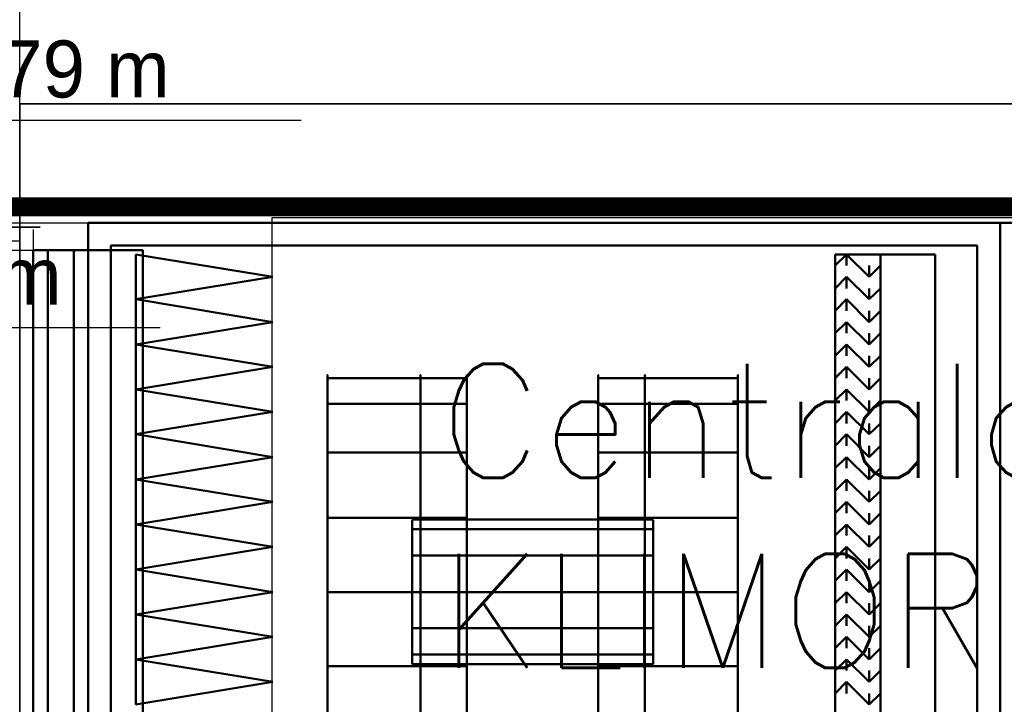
# Model space of a CAD drawing. Header units: centimetres. Extents: x -156440 to 298236, y -263599 to 81430.
# Tile 126 of 170: x 149487 to 151646, y -102368 to -100867. Entities that reach past the tile are written whole.
import ezdxf

# ---------------------------------------------------------------- set-up
doc = ezdxf.new("R2010")
doc.units = ezdxf.units.CM
doc.header["$LTSCALE"] = 50
doc.header["$PDMODE"] = 35
doc.header["$PDSIZE"] = 0.1
doc.linetypes.add('01-101 Went PP Poziom -2$0$DASHDOT2', pattern=[12.7, 6.35, -3.175, 0, -3.175])
doc.linetypes.add('01-101 Went PP Poziom -2$0$Przekrój 3a-3a$0$HIDDEN', pattern=[9.525, 6.35, -3.175])
doc.layers.get('0').update_dxf_attribs({"color": 8})
doc.layers.get('DEFPOINTS').update_dxf_attribs({"color": 8})
for name, color, linetype in [('01-101 Went PP Poziom -2$0$L_linie przekrojowe', 213, 'Continuous'), ('01-101 Went PP Poziom -2$0$L_Nawiew', 3, 'Continuous'), ('01-101 Went PP Poziom -2$0$L_text', 2, 'Continuous'), ('01-101 Went PP Poziom -2$0$L_Wywiew', 6, 'Continuous'), ('bgde-tekst', 7, 'Continuous'), ('bgde_centrale wentylacyjne', 3, 'Continuous')]:
    doc.layers.add(name, color=color, linetype=linetype)
for name, color, linetype, lineweight in [('01-101 Went PP Poziom -2$0$L_urządzenia', 1, 'Continuous', 50), ('bgde_fundamenty pod urządzenia', 7, 'Continuous', 35), ('Kondygnacja -2$0$ARCH_INFO_WYMIARY', 8, 'Continuous', 9)]:
    doc.layers.add(name, color=color, linetype=linetype, lineweight=lineweight)
doc.layers.get('01-101 Went PP Poziom -2$0$L_text').off()
doc.styles.add('Kondygnacja -2$0$Romans', font='Romans.shx', dxfattribs={"width": 0.7})
doc.styles.add('Romans', font='Romans.shx')
doc.dimstyles.new('Kondygnacja -2$0$Wymiary 1-100', dxfattribs={"dimtxt": 12, "dimasz": 10, "dimexe": 5, "dimexo": 0, "dimgap": 4, "dimtad": 1, "dimrnd": 0.5, "dimzin": 12, "dimdsep": 46, "dimtxsty": 'Kondygnacja -2$0$Romans', "dimblk": 'Kondygnacja -2$0$_Oblique', "dimcen": 10, "dimdle": 10, "dimclrt": 55, "dimazin": 0, "dimtfac": 1, "dimtmove": 1, "dimatfit": 3, "dimfxl": 0, "dimtolj": 1, "dimtzin": 0, "dimarcsym": 0})

# ---------------------------------------------------------------- blocks, each defined once
blk = doc.blocks.new('Kondygnacja -2$0$_Oblique')
at = {"color": 0, "linetype": 'ByBlock', "lineweight": -2}
blk.add_line((-0.5, -0.5), (0.5, 0.5), dxfattribs=at)
blk = doc.blocks.new('*D257')
at = {"layer": 'DEFPOINTS', "color": 0}
for p in [(153784.2, 8869), (153784.2, -130294.6), (150079.2, -130541.8)]:
    blk.add_point(p, dxfattribs=at)
at = {"layer": 'Kondygnacja -2$0$ARCH_INFO_WYMIARY', "color": 0, "lineweight": -2}
for p, q in [((150069.2, -130294.6), (153794.2, -130294.6)), ((150079.2, -130302.6), (150079.2, -130289.6)), ((153784.2, -130286.6), (153784.2, -130299.6))]:
    blk.add_line(p, q, dxfattribs=at)
at = {"layer": 'Kondygnacja -2$0$ARCH_INFO_WYMIARY', "color": 0, "lineweight": -2, "xscale": 10, "yscale": 10, "zscale": 10, "rotation": 180}
blk.add_blockref('Kondygnacja -2$0$_Oblique', (150079.2, -130294.6), dxfattribs=at)
at = {"layer": 'Kondygnacja -2$0$ARCH_INFO_WYMIARY', "color": 0, "lineweight": -2, "xscale": 10, "yscale": 10, "zscale": 10}
blk.add_blockref('Kondygnacja -2$0$_Oblique', (153784.2, -130294.6), dxfattribs=at)
at = {"layer": 'Kondygnacja -2$0$ARCH_INFO_WYMIARY', "color": 55, "insert": (151931.7, -130284.6), "char_height": 12, "attachment_point": 5, "style": 'Kondygnacja -2$0$Romans'}
blk.add_mtext('\\A1;3705', dxfattribs=at)
blk = doc.blocks.new('*U369')
at = {"layer": '01-101 Went PP Poziom -2$0$L_Nawiew', "linetype": '01-101 Went PP Poziom -2$0$Przekrój 3a-3a$0$HIDDEN', "lineweight": -3}
for p, q in [((-780, 750), (-780, -750)), ((-780, 750), (780, 750)), ((780, 750), (780, -750)), ((-780, -750), (-750, -750)), ((-750, -750), (750, -750)), ((-750, -750), (-750, -800)), ((750, -750), (750, -800)), ((750, -750), (780, -750)), ((750, -800), (-750, -800))]:
    blk.add_line(p, q, dxfattribs=at)
blk = doc.blocks.new('01-101 Went PP Poziom -2$0$A$C46F139AD')
at = {"layer": '01-101 Went PP Poziom -2$0$L_urządzenia', "extrusion": (1.22461e-16, -1, 0)}
for p, q in [((7268.77, 46792, 146), (7221.27, 46792, 146)), ((7268.77, 46792, 292), (7221.27, 46792, 292)), ((7221.27, 46792, 146), (7221.27, 46792, 292)), ((7221.27, 46792, 292), (7221.27, 46630, 292)), ((7221.27, 46630, 146), (7221.27, 46792, 146)), ((7368.77, 46792), (7221.27, 46792)), ((7368.77, 46792, 146), (7221.27, 46792, 146)), ((7221.27, 46792), (7221.27, 46792, 146)), ((7221.27, 46792, 146), (7221.27, 46630, 146)), ((7221.27, 46630), (7221.27, 46792)), ((7368.77, 46792, -12), (7221.27, 46792, -12)), ((7221.27, 46792), (7221.27, 46792, -12)), ((7221.27, 46792, -12), (7221.27, 46630, -12)), ((7421.27, 46792, 146), (7268.77, 46792, 146)), ((7421.27, 46792, 292), (7268.77, 46792, 292)), ((7421.27, 46792), (7368.77, 46792)), ((7421.27, 46792, 146), (7368.77, 46792, 146)), ((7421.27, 46792, -12), (7368.77, 46792, -12)), ((7421.27, 46792, 146), (7421.27, 46792, 292)), ((7421.27, 46792, 292), (7421.27, 46630, 292)), ((7421.27, 46630, 146), (7421.27, 46792, 146)), ((7511.27, 46792), (7421.27, 46792)), ((7511.27, 46792, 292), (7421.27, 46792, 292)), ((7421.27, 46792), (7421.27, 46792, 292)), ((7421.27, 46792, 292), (7421.27, 46630, 292)), ((7421.27, 46630), (7421.27, 46792)), ((7511.27, 46792, -12), (7421.27, 46792, -12)), ((7421.27, 46792), (7421.27, 46792, -12)), ((7421.27, 46792, -12), (7421.27, 46630, -12)), ((7421.27, 46792), (7421.27, 46792, 146)), ((7421.27, 46792, 146), (7421.27, 46630, 146)), ((7421.27, 46630), (7421.27, 46792)), ((7421.27, 46792), (7421.27, 46792, -12)), ((7421.27, 46792, -12), (7421.27, 46630, -12)), ((7221.27, 46786, 151.5), (7209.27, 46786, 151.5)), ((7209.27, 46786, 151.5), (7209.27, 46786, 286.5)), ((7209.27, 46786, 286.5), (7221.27, 46786, 286.5)), ((7209.27, 46786, 151.5), (7209.27, 46636, 151.5)), ((7209.27, 46786, 286.5), (7209.27, 46636, 286.5)), ((7221.27, 46786, 5.5), (7209.27, 46786, 5.5)), ((7209.27, 46786, 5.5), (7209.27, 46786, 140.5)), ((7209.27, 46786, 140.5), (7221.27, 46786, 140.5)), ((7209.27, 46786, 5.5), (7209.27, 46636, 5.5)), ((7209.27, 46786, 140.5), (7209.27, 46636, 140.5)), ((7218.17, 46786, 161.8), (7212.47, 46786, 156.1)), ((7212.47, 46786, 156.1), (7212.47, 46636, 156.1)), ((7218.17, 46786, 166.1), (7212.47, 46786, 171.8)), ((7212.47, 46786, 171.8), (7212.47, 46636, 171.8)), ((7218.17, 46786, 181.8), (7212.47, 46786, 176.1)), ((7212.47, 46786, 176.1), (7212.47, 46636, 176.1)), ((7218.17, 46786, 186.1), (7212.47, 46786, 191.8)), ((7212.47, 46786, 191.8), (7212.47, 46636, 191.8)), ((7218.17, 46786, 201.8), (7212.47, 46786, 196.1)), ((7212.47, 46786, 196.1), (7212.47, 46636, 196.1)), ((7218.17, 46786, 206.1), (7212.47, 46786, 211.8)), ((7212.47, 46786, 211.8), (7212.47, 46636, 211.8)), ((7218.17, 46786, 221.8), (7212.47, 46786, 216.1)), ((7212.47, 46786, 216.1), (7212.47, 46636, 216.1)), ((7218.17, 46786, 226.1), (7212.47, 46786, 231.8)), ((7212.47, 46786, 231.8), (7212.47, 46636, 231.8)), ((7218.17, 46786, 241.8), (7212.47, 46786, 236.1)), ((7212.47, 46786, 236.1), (7212.47, 46636, 236.1)), ((7218.17, 46786, 246.1), (7212.47, 46786, 251.8)), ((7212.47, 46786, 251.8), (7212.47, 46636, 251.8)), ((7218.17, 46786, 261.8), (7212.47, 46786, 256.1)), ((7212.47, 46786, 256.1), (7212.47, 46636, 256.1)), ((7218.17, 46786, 266.1), (7212.47, 46786, 271.8)), ((7212.47, 46786, 271.8), (7212.47, 46636, 271.8)), ((7218.17, 46786, 281.8), (7212.47, 46786, 276.1)), ((7212.47, 46786, 276.1), (7212.47, 46636, 276.1)), ((7218.17, 46786, 161.8), (7218.17, 46636, 161.8)), ((7218.17, 46786, 166.1), (7218.17, 46636, 166.1)), ((7218.17, 46786, 181.8), (7218.17, 46636, 181.8)), ((7218.17, 46786, 186.1), (7218.17, 46636, 186.1)), ((7218.17, 46786, 201.8), (7218.17, 46636, 201.8)), ((7218.17, 46786, 206.1), (7218.17, 46636, 206.1)), ((7218.17, 46786, 221.8), (7218.17, 46636, 221.8)), ((7218.17, 46786, 226.1), (7218.17, 46636, 226.1)), ((7218.17, 46786, 241.8), (7218.17, 46636, 241.8)), ((7218.17, 46786, 246.1), (7218.17, 46636, 246.1)), ((7218.17, 46786, 261.8), (7218.17, 46636, 261.8)), ((7218.17, 46786, 266.1), (7218.17, 46636, 266.1)), ((7218.17, 46786, 281.8), (7218.17, 46636, 281.8)), ((7221.27, 46786, 286.5), (7221.27, 46786, 151.5)), ((7221.27, 46786, 151.5), (7221.27, 46636, 151.5)), ((7221.27, 46786, 286.5), (7221.27, 46636, 286.5)), ((7233.27, 46786, 151.5), (7221.27, 46786, 151.5)), ((7221.27, 46786, 151.5), (7221.27, 46786, 286.5)), ((7221.27, 46786, 286.5), (7233.27, 46786, 286.5)), ((7221.27, 46786, 151.5), (7221.27, 46636, 151.5)), ((7221.27, 46786, 286.5), (7221.27, 46636, 286.5)), ((7221.27, 46786, 140.5), (7221.27, 46786, 5.5)), ((7221.27, 46786, 5.5), (7221.27, 46636, 5.5)), ((7221.27, 46786, 140.5), (7221.27, 46636, 140.5)), ((7268.77, 46787, 151), (7226.27, 46787, 151)), ((7268.77, 46787, 287), (7226.27, 46787, 287)), ((7226.27, 46787, 151), (7226.27, 46787, 287)), ((7226.27, 46787, 287), (7226.27, 46635, 287)), ((7226.27, 46635, 151), (7226.27, 46787, 151)), ((7368.77, 46787, 5), (7226.27, 46787, 5)), ((7368.77, 46787, 141), (7226.27, 46787, 141)), ((7226.27, 46787, 5), (7226.27, 46787, 141)), ((7226.27, 46787, 141), (7226.27, 46635, 141)), ((7226.27, 46635, 5), (7226.27, 46787, 5)), ((7231.77, 46785, 153), (7231.77, 46775.2, 153)), ((7231.77, 46785, 285), (7231.77, 46775.2, 285)), ((7231.77, 46785, 153), (7231.77, 46785, 285)), ((7231.77, 46785, 153), (7261.77, 46780.1, 153)), ((7231.77, 46785, 285), (7261.77, 46780.1, 285)), ((7233.27, 46786, 286.5), (7233.27, 46786, 151.5)), ((7233.27, 46786, 151.5), (7233.27, 46636, 151.5)), ((7233.27, 46786, 286.5), (7233.27, 46636, 286.5)), ((7416.27, 46787, 151), (7268.77, 46787, 151)), ((7416.27, 46787, 287), (7268.77, 46787, 287)), ((7416.27, 46787, 5), (7368.77, 46787, 5)), ((7416.27, 46787, 141), (7368.77, 46787, 141)), ((7395.07, 46785, 7), (7385.07, 46785, 7)), ((7385.07, 46785, 7), (7385.07, 46785, 139)), ((7385.07, 46785, 139), (7395.07, 46785, 139)), ((7385.07, 46785, 7), (7385.07, 46637, 7)), ((7385.07, 46785, 139), (7385.07, 46637, 139)), ((7387.57, 46785, 7), (7385.07, 46782.6, 7)), ((7387.57, 46785, 139), (7385.07, 46782.6, 139)), ((7392.57, 46780.1, 7), (7387.57, 46785, 7)), ((7392.57, 46780.1, 139), (7387.57, 46785, 139)), ((7387.57, 46785, 7), (7387.57, 46782.6, 139)), ((7407.07, 46785, 7), (7395.07, 46785, 7)), ((7395.07, 46785, 7), (7395.07, 46785, 139)), ((7395.07, 46785, 139), (7407.07, 46785, 139)), ((7395.07, 46785, 7), (7395.07, 46637, 7)), ((7395.07, 46785, 139), (7395.07, 46637, 139)), ((7395.07, 46785, 139), (7395.07, 46785, 7)), ((7395.07, 46785, 7), (7395.07, 46637, 7)), ((7395.07, 46785, 139), (7395.07, 46637, 139)), ((7404.07, 46785, 73), (7398.07, 46785, 73)), ((7407.07, 46785, 139), (7407.07, 46785, 7)), ((7407.07, 46785, 7), (7407.07, 46637, 7)), ((7407.07, 46785, 139), (7407.07, 46637, 139)), ((7416.27, 46787, 151), (7416.27, 46787, 287)), ((7416.27, 46787, 287), (7416.27, 46635, 287)), ((7416.27, 46635, 151), (7416.27, 46787, 151)), ((7416.27, 46787, 5), (7416.27, 46787, 141)), ((7416.27, 46787, 141), (7416.27, 46635, 141)), ((7416.27, 46635, 5), (7416.27, 46787, 5)), ((7385.07, 46782.6, 7), (7385.07, 46782.6, 139)), ((7395.07, 46782.6, 7), (7392.57, 46780.1, 7)), ((7395.07, 46782.6, 139), (7392.57, 46780.1, 139)), ((7392.57, 46780.1, 7), (7392.57, 46782.6, 139)), ((7395.07, 46782.6, 7), (7395.07, 46782.6, 139)), ((7231.77, 46775.2, 153), (7261.77, 46780.1, 153)), ((7231.77, 46775.2, 285), (7261.77, 46780.1, 285)), ((7261.77, 46780.1, 153), (7261.77, 46780.1, 285)), ((7387.57, 46780.1, 7), (7385.07, 46777.6, 7)), ((7387.57, 46780.1, 139), (7385.07, 46777.6, 139)), ((7392.57, 46775.2, 7), (7387.57, 46780.1, 7)), ((7392.57, 46775.2, 139), (7387.57, 46780.1, 139)), ((7387.57, 46780.1, 7), (7387.57, 46777.6, 139)), ((7385.07, 46777.6, 7), (7385.07, 46777.6, 139)), ((7395.07, 46777.6, 7), (7392.57, 46775.2, 7)), ((7395.07, 46777.6, 139), (7392.57, 46775.2, 139)), ((7392.57, 46775.2, 7), (7392.57, 46777.6, 139)), ((7395.07, 46777.6, 7), (7395.07, 46777.6, 139)), ((7231.77, 46775.2, 153), (7231.77, 46775.2, 285)), ((7231.77, 46775.2, 153), (7231.77, 46765.3, 153)), ((7231.77, 46775.2, 285), (7231.77, 46765.3, 285)), ((7231.77, 46775.2, 153), (7231.77, 46775.2, 285)), ((7231.77, 46775.2, 153), (7261.77, 46770.2, 153)), ((7231.77, 46775.2, 285), (7261.77, 46770.2, 285)), ((7387.57, 46775.2, 7), (7385.07, 46772.7, 7)), ((7387.57, 46775.2, 139), (7385.07, 46772.7, 139)), ((7392.57, 46770.2, 7), (7387.57, 46775.2, 7)), ((7392.57, 46770.2, 139), (7387.57, 46775.2, 139)), ((7387.57, 46775.2, 7), (7387.57, 46772.7, 139)), ((7385.07, 46772.7, 7), (7385.07, 46772.7, 139)), ((7395.07, 46772.7, 7), (7392.57, 46770.2, 7)), ((7395.07, 46772.7, 139), (7392.57, 46770.2, 139)), ((7392.57, 46770.2, 7), (7392.57, 46772.7, 139)), ((7395.07, 46772.7, 7), (7395.07, 46772.7, 139)), ((7231.77, 46765.3, 153), (7261.77, 46770.2, 153)), ((7231.77, 46765.3, 285), (7261.77, 46770.2, 285)), ((7261.77, 46770.2, 153), (7261.77, 46770.2, 285)), ((7387.57, 46770.2, 7), (7385.07, 46767.8, 7)), ((7387.57, 46770.2, 139), (7385.07, 46767.8, 139)), ((7392.57, 46765.3, 7), (7387.57, 46770.2, 7)), ((7392.57, 46765.3, 139), (7387.57, 46770.2, 139)), ((7387.57, 46770.2, 7), (7387.57, 46767.8, 139)), ((7385.07, 46767.8, 7), (7385.07, 46767.8, 139)), ((7395.07, 46767.8, 7), (7392.57, 46765.3, 7)), ((7395.07, 46767.8, 139), (7392.57, 46765.3, 139)), ((7392.57, 46765.3, 7), (7392.57, 46767.8, 139)), ((7395.07, 46767.8, 7), (7395.07, 46767.8, 139)), ((7231.77, 46765.3, 153), (7231.77, 46765.3, 285)), ((7231.77, 46765.3, 153), (7231.77, 46755.4, 153)), ((7231.77, 46765.3, 285), (7231.77, 46755.4, 285)), ((7231.77, 46765.3, 153), (7231.77, 46765.3, 285)), ((7231.77, 46765.3, 153), (7261.77, 46760.4, 153)), ((7231.77, 46765.3, 285), (7261.77, 46760.4, 285)), ((7387.57, 46765.3, 7), (7385.07, 46762.8, 7)), ((7387.57, 46765.3, 139), (7385.07, 46762.8, 139)), ((7392.57, 46760.4, 7), (7387.57, 46765.3, 7)), ((7392.57, 46760.4, 139), (7387.57, 46765.3, 139)), ((7387.57, 46765.3, 7), (7387.57, 46762.8, 139)), ((7385.07, 46762.8, 7), (7385.07, 46762.8, 139)), ((7395.07, 46762.8, 7), (7392.57, 46760.4, 7)), ((7395.07, 46762.8, 139), (7392.57, 46760.4, 139)), ((7392.57, 46760.4, 7), (7392.57, 46762.8, 139)), ((7395.07, 46762.8, 7), (7395.07, 46762.8, 139)), ((7231.77, 46755.4, 153), (7261.77, 46760.4, 153)), ((7231.77, 46755.4, 285), (7261.77, 46760.4, 285)), ((7261.77, 46760.4, 153), (7261.77, 46760.4, 285)), ((7387.57, 46760.4, 7), (7385.07, 46757.9, 7)), ((7387.57, 46760.4, 139), (7385.07, 46757.9, 139)), ((7392.57, 46755.4, 7), (7387.57, 46760.4, 7)), ((7392.57, 46755.4, 139), (7387.57, 46760.4, 139)), ((7387.57, 46760.4, 7), (7387.57, 46757.9, 139)), ((7273.77, 46757.9, 210.7), (7294.17, 46757.9, 210.7)), ((7273.77, 46757.9, 227.2), (7294.17, 46757.9, 227.2)), ((7294.17, 46757.9, 210.7), (7304.37, 46757.9, 210.7)), ((7294.17, 46757.9, 227.2), (7304.37, 46757.9, 227.2)), ((7343.37, 46757.9, 64.7), (7333.17, 46757.9, 64.7)), ((7343.37, 46757.9, 81.2), (7333.17, 46757.9, 81.2)), ((7363.77, 46757.9, 64.7), (7343.37, 46757.9, 64.7)), ((7363.77, 46757.9, 81.2), (7343.37, 46757.9, 81.2)), ((7385.07, 46757.9, 7), (7385.07, 46757.9, 139)), ((7395.07, 46757.9, 7), (7392.57, 46755.4, 7)), ((7395.07, 46757.9, 139), (7392.57, 46755.4, 139)), ((7392.57, 46755.4, 7), (7392.57, 46757.9, 139)), ((7395.07, 46757.9, 7), (7395.07, 46757.9, 139)), ((7231.77, 46755.4, 153), (7231.77, 46755.4, 285)), ((7231.77, 46755.4, 153), (7231.77, 46745.6, 153)), ((7231.77, 46755.4, 285), (7231.77, 46745.6, 285)), ((7231.77, 46755.4, 153), (7231.77, 46755.4, 285)), ((7231.77, 46755.4, 153), (7261.77, 46750.5, 153)), ((7231.77, 46755.4, 285), (7261.77, 46750.5, 285)), ((7387.57, 46755.4, 7), (7385.07, 46753, 7)), ((7387.57, 46755.4, 139), (7385.07, 46753, 139)), ((7392.57, 46750.5, 7), (7387.57, 46755.4, 7)), ((7392.57, 46750.5, 139), (7387.57, 46755.4, 139)), ((7387.57, 46755.4, 7), (7387.57, 46753, 139)), ((7385.07, 46753, 7), (7385.07, 46753, 139)), ((7395.07, 46753, 7), (7392.57, 46750.5, 7)), ((7395.07, 46753, 139), (7392.57, 46750.5, 139)), ((7392.57, 46750.5, 7), (7392.57, 46753, 139)), ((7395.07, 46753, 7), (7395.07, 46753, 139)), ((7231.77, 46745.6, 153), (7261.77, 46750.5, 153)), ((7231.77, 46745.6, 285), (7261.77, 46750.5, 285)), ((7261.77, 46750.5, 153), (7261.77, 46750.5, 285)), ((7273.77, 46752.3, 195.2), (7294.17, 46752.3, 195.2)), ((7273.77, 46752.3, 242.8), (7294.17, 46752.3, 242.8)), ((7294.17, 46752.3, 195.2), (7304.37, 46752.3, 195.2)), ((7294.17, 46752.3, 242.8), (7304.37, 46752.3, 242.8)), ((7343.37, 46752.3, 49.2), (7333.17, 46752.3, 49.2)), ((7343.37, 46752.3, 96.8), (7333.17, 46752.3, 96.8)), ((7363.77, 46752.3, 49.2), (7343.37, 46752.3, 49.2)), ((7363.77, 46752.3, 96.8), (7343.37, 46752.3, 96.8)), ((7387.57, 46750.5, 7), (7385.07, 46748, 7)), ((7387.57, 46750.5, 139), (7385.07, 46748, 139)), ((7392.57, 46745.6, 7), (7387.57, 46750.5, 7)), ((7392.57, 46745.6, 139), (7387.57, 46750.5, 139)), ((7387.57, 46750.5, 7), (7387.57, 46748, 139)), ((7385.07, 46748, 7), (7385.07, 46748, 139)), ((7395.07, 46748, 7), (7392.57, 46745.6, 7)), ((7395.07, 46748, 139), (7392.57, 46745.6, 139)), ((7392.57, 46745.6, 7), (7392.57, 46748, 139)), ((7395.07, 46748, 7), (7395.07, 46748, 139)), ((7231.77, 46745.6, 153), (7231.77, 46745.6, 285)), ((7231.77, 46745.6, 153), (7231.77, 46735.7, 153)), ((7231.77, 46745.6, 285), (7231.77, 46735.7, 285)), ((7231.77, 46745.6, 153), (7231.77, 46745.6, 285)), ((7231.77, 46745.6, 153), (7261.77, 46740.6, 153)), ((7231.77, 46745.6, 285), (7261.77, 46740.6, 285)), ((7387.57, 46745.6, 7), (7385.07, 46743.1, 7)), ((7387.57, 46745.6, 139), (7385.07, 46743.1, 139)), ((7392.57, 46740.6, 7), (7387.57, 46745.6, 7)), ((7392.57, 46740.6, 139), (7387.57, 46745.6, 139)), ((7387.57, 46745.6, 7), (7387.57, 46743.1, 139)), ((7385.07, 46743.1, 7), (7385.07, 46743.1, 139)), ((7395.07, 46743.1, 7), (7392.57, 46740.6, 7)), ((7395.07, 46743.1, 139), (7392.57, 46740.6, 139)), ((7392.57, 46740.6, 7), (7392.57, 46743.1, 139)), ((7395.07, 46743.1, 7), (7395.07, 46743.1, 139)), ((7231.77, 46735.7, 153), (7261.77, 46740.6, 153)), ((7231.77, 46735.7, 285), (7261.77, 46740.6, 285)), ((7261.77, 46740.6, 153), (7261.77, 46740.6, 285)), ((7273.77, 46741.6, 182.5), (7294.17, 46741.6, 182.5)), ((7273.77, 46741.6, 255.4), (7294.17, 46741.6, 255.4)), ((7294.17, 46741.6, 182.5), (7304.37, 46741.6, 182.5)), ((7294.17, 46741.6, 255.4), (7304.37, 46741.6, 255.4)), ((7343.37, 46741.6, 36.5), (7333.17, 46741.6, 36.5)), ((7343.37, 46741.6, 109.4), (7333.17, 46741.6, 109.4)), ((7363.77, 46741.6, 36.5), (7343.37, 46741.6, 36.5)), ((7363.77, 46741.6, 109.4), (7343.37, 46741.6, 109.4)), ((7387.57, 46740.6, 7), (7385.07, 46738.2, 7)), ((7387.57, 46740.6, 139), (7385.07, 46738.2, 139)), ((7392.57, 46735.7, 7), (7387.57, 46740.6, 7)), ((7392.57, 46735.7, 139), (7387.57, 46740.6, 139)), ((7387.57, 46740.6, 7), (7387.57, 46738.2, 139)), ((7385.07, 46738.2, 7), (7385.07, 46738.2, 139)), ((7395.07, 46738.2, 7), (7392.57, 46735.7, 7)), ((7395.07, 46738.2, 139), (7392.57, 46735.7, 139)), ((7392.57, 46735.7, 7), (7392.57, 46738.2, 139)), ((7395.07, 46738.2, 7), (7395.07, 46738.2, 139)), ((7231.77, 46735.7, 153), (7231.77, 46735.7, 285)), ((7231.77, 46735.7, 153), (7231.77, 46725.8, 153)), ((7231.77, 46735.7, 285), (7231.77, 46725.8, 285)), ((7231.77, 46735.7, 153), (7231.77, 46735.7, 285)), ((7231.77, 46735.7, 153), (7261.77, 46730.8, 153)), ((7231.77, 46735.7, 285), (7261.77, 46730.8, 285)), ((7387.57, 46735.7, 7), (7385.07, 46733.2, 7)), ((7387.57, 46735.7, 139), (7385.07, 46733.2, 139)), ((7392.57, 46730.8, 7), (7387.57, 46735.7, 7)), ((7392.57, 46730.8, 139), (7387.57, 46735.7, 139)), ((7387.57, 46735.7, 7), (7387.57, 46733.2, 139)), ((7385.07, 46733.2, 7), (7385.07, 46733.2, 139)), ((7395.07, 46733.2, 7), (7392.57, 46730.8, 7)), ((7395.07, 46733.2, 139), (7392.57, 46730.8, 139)), ((7392.57, 46730.8, 7), (7392.57, 46733.2, 139)), ((7395.07, 46733.2, 7), (7395.07, 46733.2, 139)), ((7231.77, 46725.8, 153), (7261.77, 46730.8, 153)), ((7231.77, 46725.8, 285), (7261.77, 46730.8, 285)), ((7261.77, 46730.8, 153), (7261.77, 46730.8, 285)), ((7387.57, 46730.8, 7), (7385.07, 46728.3, 7)), ((7387.57, 46730.8, 139), (7385.07, 46728.3, 139)), ((7392.57, 46725.8, 7), (7387.57, 46730.8, 7)), ((7392.57, 46725.8, 139), (7387.57, 46730.8, 139)), ((7387.57, 46730.8, 7), (7387.57, 46728.3, 139)), ((7273.77, 46727.3, 174.2), (7294.17, 46727.3, 174.2)), ((7273.77, 46727.3, 263.7), (7294.17, 46727.3, 263.7)), ((7333.17, 46726.9, 73), (7292.37, 46726.9, 73)), ((7294.17, 46727.3, 174.2), (7304.37, 46727.3, 174.2)), ((7294.17, 46727.3, 263.7), (7304.37, 46727.3, 263.7)), ((7304.37, 46726.9, 219), (7345.17, 46726.9, 219)), ((7343.37, 46727.3, 28.2), (7333.17, 46727.3, 28.2)), ((7343.37, 46727.3, 117.7), (7333.17, 46727.3, 117.7)), ((7363.77, 46727.3, 28.2), (7343.37, 46727.3, 28.2)), ((7363.77, 46727.3, 117.7), (7343.37, 46727.3, 117.7)), ((7385.07, 46728.3, 7), (7385.07, 46728.3, 139)), ((7395.07, 46728.3, 7), (7392.57, 46725.8, 7)), ((7395.07, 46728.3, 139), (7392.57, 46725.8, 139)), ((7392.57, 46725.8, 7), (7392.57, 46728.3, 139)), ((7395.07, 46728.3, 7), (7395.07, 46728.3, 139)), ((7231.77, 46725.8, 153), (7231.77, 46725.8, 285)), ((7231.77, 46725.8, 153), (7231.77, 46716, 153)), ((7231.77, 46725.8, 285), (7231.77, 46716, 285)), ((7231.77, 46725.8, 153), (7231.77, 46725.8, 285)), ((7231.77, 46725.8, 153), (7261.77, 46720.9, 153)), ((7231.77, 46725.8, 285), (7261.77, 46720.9, 285)), ((7333.17, 46724.8, 65), (7292.37, 46724.8, 65)), ((7333.17, 46724.8, 80.9), (7292.37, 46724.8, 80.9)), ((7304.37, 46724.8, 211), (7345.17, 46724.8, 211)), ((7304.37, 46724.8, 226.9), (7345.17, 46724.8, 226.9)), ((7387.57, 46725.8, 7), (7385.07, 46723.4, 7)), ((7387.57, 46725.8, 139), (7385.07, 46723.4, 139)), ((7392.57, 46720.9, 7), (7387.57, 46725.8, 7)), ((7392.57, 46720.9, 139), (7387.57, 46725.8, 139)), ((7387.57, 46725.8, 7), (7387.57, 46723.4, 139)), ((7385.07, 46723.4, 7), (7385.07, 46723.4, 139)), ((7395.07, 46723.4, 7), (7392.57, 46720.9, 7)), ((7395.07, 46723.4, 139), (7392.57, 46720.9, 139)), ((7392.57, 46720.9, 7), (7392.57, 46723.4, 139)), ((7395.07, 46723.4, 7), (7395.07, 46723.4, 139)), ((7231.77, 46716, 153), (7261.77, 46720.9, 153)), ((7231.77, 46716, 285), (7261.77, 46720.9, 285)), ((7261.77, 46720.9, 153), (7261.77, 46720.9, 285)), ((7387.57, 46720.9, 7), (7385.07, 46718.4, 7)), ((7387.57, 46720.9, 139), (7385.07, 46718.4, 139)), ((7392.57, 46716, 7), (7387.57, 46720.9, 7)), ((7392.57, 46716, 139), (7387.57, 46720.9, 139)), ((7387.57, 46720.9, 7), (7387.57, 46718.4, 139)), ((7333.17, 46719, 59.2), (7292.37, 46719, 59.2)), ((7333.17, 46719, 86.7), (7292.37, 46719, 86.7)), ((7304.37, 46719, 205.2), (7345.17, 46719, 205.2)), ((7304.37, 46719, 232.7), (7345.17, 46719, 232.7)), ((7385.07, 46718.4, 7), (7385.07, 46718.4, 139)), ((7395.07, 46718.4, 7), (7392.57, 46716, 7)), ((7395.07, 46718.4, 139), (7392.57, 46716, 139)), ((7392.57, 46716, 7), (7392.57, 46718.4, 139)), ((7395.07, 46718.4, 7), (7395.07, 46718.4, 139)), ((7231.77, 46716, 153), (7231.77, 46716, 285)), ((7231.77, 46716, 153), (7231.77, 46706.1, 153)), ((7231.77, 46716, 285), (7231.77, 46706.1, 285)), ((7231.77, 46716, 153), (7231.77, 46716, 285)), ((7231.77, 46716, 153), (7261.77, 46711, 153)), ((7231.77, 46716, 285), (7261.77, 46711, 285)), ((7387.57, 46716, 7), (7385.07, 46713.5, 7)), ((7387.57, 46716, 139), (7385.07, 46713.5, 139)), ((7392.57, 46711, 7), (7387.57, 46716, 7)), ((7392.57, 46711, 139), (7387.57, 46716, 139)), ((7387.57, 46716, 7), (7387.57, 46713.5, 139)), ((7385.07, 46713.5, 7), (7385.07, 46713.5, 139)), ((7395.07, 46713.5, 7), (7392.57, 46711, 7)), ((7395.07, 46713.5, 139), (7392.57, 46711, 139)), ((7392.57, 46711, 7), (7392.57, 46713.5, 139)), ((7395.07, 46713.5, 7), (7395.07, 46713.5, 139)), ((7231.77, 46706.1, 153), (7261.77, 46711, 153)), ((7231.77, 46706.1, 285), (7261.77, 46711, 285)), ((7261.77, 46711, 153), (7261.77, 46711, 285)), ((7273.77, 46711, 266.6), (7294.17, 46711, 266.6)), ((7273.77, 46711, 171.4), (7294.17, 46711, 171.4)), ((7333.17, 46711, 88.8), (7292.37, 46711, 88.8)), ((7333.17, 46711, 57.1), (7292.37, 46711, 57.1)), ((7294.17, 46711, 266.6), (7304.37, 46711, 266.6)), ((7294.17, 46711, 171.4), (7304.37, 46711, 171.4)), ((7304.37, 46711, 234.8), (7345.17, 46711, 234.8)), ((7304.37, 46711, 203.1), (7345.17, 46711, 203.1)), ((7343.37, 46711, 120.6), (7333.17, 46711, 120.6)), ((7343.37, 46711, 25.4), (7333.17, 46711, 25.4)), ((7363.77, 46711, 120.6), (7343.37, 46711, 120.6)), ((7363.77, 46711, 25.4), (7343.37, 46711, 25.4)), ((7387.57, 46711, 7), (7385.07, 46708.6, 7)), ((7387.57, 46711, 139), (7385.07, 46708.6, 139)), ((7392.57, 46706.1, 7), (7387.57, 46711, 7)), ((7392.57, 46706.1, 139), (7387.57, 46711, 139)), ((7387.57, 46711, 7), (7387.57, 46708.6, 139)), ((7385.07, 46708.6, 7), (7385.07, 46708.6, 139)), ((7395.07, 46708.6, 7), (7392.57, 46706.1, 7)), ((7395.07, 46708.6, 139), (7392.57, 46706.1, 139)), ((7392.57, 46706.1, 7), (7392.57, 46708.6, 139)), ((7395.07, 46708.6, 7), (7395.07, 46708.6, 139)), ((7231.77, 46706.1, 153), (7231.77, 46706.1, 285)), ((7231.77, 46706.1, 153), (7231.77, 46696.2, 153)), ((7231.77, 46706.1, 285), (7231.77, 46696.2, 285)), ((7231.77, 46706.1, 153), (7231.77, 46706.1, 285)), ((7231.77, 46706.1, 153), (7261.77, 46701.2, 153)), ((7231.77, 46706.1, 285), (7261.77, 46701.2, 285)), ((7387.57, 46706.1, 7), (7385.07, 46703.6, 7)), ((7387.57, 46706.1, 139), (7385.07, 46703.6, 139)), ((7392.57, 46701.2, 7), (7387.57, 46706.1, 7)), ((7392.57, 46701.2, 139), (7387.57, 46706.1, 139)), ((7387.57, 46706.1, 7), (7387.57, 46703.6, 139)), ((7333.17, 46703.1, 86.7), (7292.37, 46703.1, 86.7)), ((7333.17, 46703.1, 59.2), (7292.37, 46703.1, 59.2)), ((7304.37, 46703.1, 232.7), (7345.17, 46703.1, 232.7)), ((7304.37, 46703.1, 205.2), (7345.17, 46703.1, 205.2)), ((7385.07, 46703.6, 7), (7385.07, 46703.6, 139)), ((7395.07, 46703.6, 7), (7392.57, 46701.2, 7)), ((7395.07, 46703.6, 139), (7392.57, 46701.2, 139)), ((7392.57, 46701.2, 7), (7392.57, 46703.6, 139)), ((7395.07, 46703.6, 7), (7395.07, 46703.6, 139)), ((7231.77, 46696.2, 153), (7261.77, 46701.2, 153)), ((7231.77, 46696.2, 285), (7261.77, 46701.2, 285)), ((7261.77, 46701.2, 153), (7261.77, 46701.2, 285)), ((7387.57, 46701.2, 7), (7385.07, 46698.7, 7)), ((7387.57, 46701.2, 139), (7385.07, 46698.7, 139)), ((7392.57, 46696.2, 7), (7387.57, 46701.2, 7)), ((7392.57, 46696.2, 139), (7387.57, 46701.2, 139)), ((7387.57, 46701.2, 7), (7387.57, 46698.7, 139)), ((7385.07, 46698.7, 7), (7385.07, 46698.7, 139)), ((7395.07, 46698.7, 7), (7392.57, 46696.2, 7)), ((7395.07, 46698.7, 139), (7392.57, 46696.2, 139)), ((7392.57, 46696.2, 7), (7392.57, 46698.7, 139)), ((7395.07, 46698.7, 7), (7395.07, 46698.7, 139)), ((7333.17, 46697.3, 80.9), (7292.37, 46697.3, 80.9)), ((7333.17, 46697.3, 65), (7292.37, 46697.3, 65)), ((7304.37, 46697.3, 226.9), (7345.17, 46697.3, 226.9)), ((7304.37, 46697.3, 211), (7345.17, 46697.3, 211)), ((7231.77, 46696.2, 153), (7231.77, 46696.2, 285)), ((7231.77, 46696.2, 153), (7231.77, 46686.4, 153)), ((7231.77, 46696.2, 285), (7231.77, 46686.4, 285)), ((7231.77, 46696.2, 153), (7231.77, 46696.2, 285)), ((7231.77, 46696.2, 153), (7261.77, 46691.3, 153)), ((7231.77, 46696.2, 285), (7261.77, 46691.3, 285)), ((7273.77, 46694.8, 263.7), (7294.17, 46694.8, 263.7)), ((7273.77, 46694.8, 174.2), (7294.17, 46694.8, 174.2)), ((7333.17, 46695.2, 73), (7292.37, 46695.2, 73)), ((7294.17, 46694.8, 263.7), (7304.37, 46694.8, 263.7)), ((7294.17, 46694.8, 174.2), (7304.37, 46694.8, 174.2)), ((7304.37, 46695.2, 219), (7345.17, 46695.2, 219)), ((7343.37, 46694.8, 117.7), (7333.17, 46694.8, 117.7)), ((7343.37, 46694.8, 28.2), (7333.17, 46694.8, 28.2)), ((7363.77, 46694.8, 117.7), (7343.37, 46694.8, 117.7)), ((7363.77, 46694.8, 28.2), (7343.37, 46694.8, 28.2)), ((7387.57, 46696.2, 7), (7385.07, 46693.8, 7)), ((7387.57, 46696.2, 139), (7385.07, 46693.8, 139)), ((7392.57, 46691.3, 7), (7387.57, 46696.2, 7)), ((7392.57, 46691.3, 139), (7387.57, 46696.2, 139)), ((7387.57, 46696.2, 7), (7387.57, 46693.8, 139)), ((7385.07, 46693.8, 7), (7385.07, 46693.8, 139)), ((7395.07, 46693.8, 7), (7392.57, 46691.3, 7)), ((7395.07, 46693.8, 139), (7392.57, 46691.3, 139)), ((7392.57, 46691.3, 7), (7392.57, 46693.8, 139)), ((7395.07, 46693.8, 7), (7395.07, 46693.8, 139)), ((7231.77, 46686.4, 153), (7261.77, 46691.3, 153)), ((7231.77, 46686.4, 285), (7261.77, 46691.3, 285)), ((7261.77, 46691.3, 153), (7261.77, 46691.3, 285)), ((7387.57, 46691.3, 7), (7385.07, 46688.8, 7)), ((7387.57, 46691.3, 139), (7385.07, 46688.8, 139)), ((7392.57, 46686.4, 7), (7387.57, 46691.3, 7)), ((7392.57, 46686.4, 139), (7387.57, 46691.3, 139)), ((7387.57, 46691.3, 7), (7387.57, 46688.8, 139)), ((7385.07, 46688.8, 7), (7385.07, 46688.8, 139)), ((7395.07, 46688.8, 7), (7392.57, 46686.4, 7)), ((7395.07, 46688.8, 139), (7392.57, 46686.4, 139)), ((7392.57, 46686.4, 7), (7392.57, 46688.8, 139)), ((7395.07, 46688.8, 7), (7395.07, 46688.8, 139))]:
    blk.add_line(p, q, dxfattribs=at)
at = {"layer": '01-101 Went PP Poziom -2$0$L_urządzenia', "extrusion": (-1, -1.22461e-16, 0)}
for centre, radius in [((-46711, 219, -7273.77), 47.6), ((-46711, 219, -7294.17), 47.6), ((-46711, 219, -7294.17), 47.6), ((-46711, 219, -7304.37), 47.6), ((-46711, 73, -7333.17), 47.6), ((-46711, 73, -7343.37), 47.6), ((-46711, 73, -7343.37), 47.6), ((-46711, 73, -7363.77), 47.6), ((-46711, 73, -7292.37), 15.8), ((-46711, 219, -7304.37), 15.8), ((-46711, 73, -7333.17), 15.8), ((-46711, 219, -7345.17), 15.8)]:
    blk.add_circle(centre, radius, dxfattribs=at)
blk = doc.blocks.new('*U340')
at = {"linetype": 'Continuous', "lineweight": -2}
for p, q in [((-780, 750), (-780, 795)), ((780, 795), (780, 750)), ((-780, -750), (-780, 750)), ((780, 750), (780, -750)), ((-780, -795), (-780, -750)), ((780, -750), (780, -795)), ((-750, -800), (-795, -800)), ((750, -800), (-750, -800)), ((795, -800), (750, -800))]:
    blk.add_line(p, q, dxfattribs=at)
at = {"color": 0, "linetype": 'ByBlock', "lineweight": -2}
for p, q in [((-780, 750), (780, 750)), ((-780, -750), (-750, -750)), ((-750, -750), (750, -750)), ((-750, -750), (-750, -800)), ((750, -750), (750, -800)), ((750, -750), (780, -750))]:
    blk.add_line(p, q, dxfattribs=at)
at = {"linetype": 'Continuous', "lineweight": -3}
for p, q in [((-750, -750), (-750, 750)), ((750, -750), (750, 750)), ((-750, -770), (750, -770))]:
    blk.add_line(p, q, dxfattribs=at)
blk = doc.blocks.new('*U339')
at = {"color": 0, "linetype": 'ByBlock', "lineweight": -2}
for p, q in [((-715, 815), (785, 815)), ((785, 815), (805, 815)), ((-815, -785), (-815, 715)), ((805, -685), (785, -685)), ((-815, -805), (-815, -785)), ((685, -785), (685, -805))]:
    blk.add_line(p, q, dxfattribs=at)
at = {"linetype": 'Continuous', "lineweight": -2}
for p, q in [((-815, -805), (-860, -805)), ((685, -805), (-815, -805)), ((730, -805), (685, -805))]:
    blk.add_line(p, q, dxfattribs=at)
at = {"color": 0, "linetype": 'ByBlock', "lineweight": -2, "extrusion": (3.21625e-16, -4.44089e-16, -1)}
for centre in [(-715, 715), (-715, 715), (785, -785), (785, -785)]:
    blk.add_ellipse(centre, major_axis=(0, 100), ratio=1, start_param=-1.570796, end_param=0, dxfattribs=at)
at = {"layer": '01-101 Went PP Poziom -2$0$L_Wywiew', "linetype": '01-101 Went PP Poziom -2$0$Przekrój 3a-3a$0$HIDDEN', "lineweight": -3}
blk.add_line((805, 815), (805, -685), dxfattribs=at)
blk = doc.blocks.new('*a634')
at = {"layer": 'bgde-tekst'}
blk.add_line((0, 0), (1300, 0), dxfattribs=at)
blk = doc.blocks.new('*a641')
at = {"layer": 'bgde-tekst'}
blk.add_line((0, 0), (1320.8, 0), dxfattribs=at)

msp = doc.modelspace()

# ---------------------------------------------------------------- linework, layer by layer
at = {"layer": '01-101 Went PP Poziom -2$0$L_linie przekrojowe'}
msp.add_line((147837.111, -101311.77), (149636.976, -101311.77), dxfattribs=at)
at = {"layer": '01-101 Went PP Poziom -2$0$L_linie przekrojowe', "linetype": '01-101 Went PP Poziom -2$0$DASHDOT2', "const_width": 42}
msp.add_lwpolyline([(162076.945, -101277.072), (130150.781, -101277.336)], dxfattribs=at)
at = {"layer": 'bgde_centrale wentylacyjne'}
msp.add_lwpolyline([(150039.923, -103040.77), (155229.923, -103040.77), (155229.923, -101300.77), (150039.923, -101300.77)], close=True, dxfattribs=at)
at = {"layer": 'bgde_fundamenty pod urządzenia', "elevation": -8019.821}
msp.add_lwpolyline([(155887.111, -101051.445), (149487.044, -101051.445), (149487.044, -103191.445), (155887.111, -103191.445)], close=True, dxfattribs=at)

# ---------------------------------------------------------------- block references
at = {"layer": '01-101 Went PP Poziom -2$0$L_Nawiew', "linetype": 'Continuous', "extrusion": (-4.36669e-32, -4.44089e-16, -1), "rotation": 180}
msp.add_blockref('*U369', (-148737.044, -102121.902, 9479.81), dxfattribs=at)
at = {"layer": '01-101 Went PP Poziom -2$0$L_text', "xscale": 10, "yscale": 10, "zscale": 10}
msp.add_blockref('01-101 Went PP Poziom -2$0$A$C46F139AD', (77424.241, -569231.769), dxfattribs=at)
at = {"layer": '01-101 Went PP Poziom -2$0$L_Wywiew', "linetype": 'Continuous', "extrusion": (-3.21625e-16, -4.44089e-16, -1)}
msp.add_blockref('*U339', (-148672.044, -100516.902, 8019.821), dxfattribs=at)
at = {"layer": '01-101 Went PP Poziom -2$0$L_Wywiew', "linetype": 'Continuous', "extrusion": (-4.36669e-32, -4.44089e-16, -1), "rotation": 180}
msp.add_blockref('*U340', (-148737.044, -102121.902, 8019.821), dxfattribs=at)
at = {"layer": 'bgde-tekst'}
for name, p in [('*a634', (148804.382, -101087.268)), ('*a641', (148474.586, -101541.441))]:
    msp.add_blockref(name, p, dxfattribs=at)

# ---------------------------------------------------------------- texts
for s, p in [('Hsp=-8.79 m ', (148854.382, -101037.268)), ('Hsp=-10.19 m ', (148524.586, -101491.441))]:
    msp.add_text(s, height=125, dxfattribs=at).set_placement(p)
at = {"layer": 'bgde_fundamenty pod urządzenia', "insert": (150407.178, -101621.104, 5295.178), "char_height": 250, "width": 4721.5643, "attachment_point": 1, "style": 'Romans'}
msp.add_mtext('Centrala MCK7 prod. KLIMOR ~2,3t\\Pwym. fund. 640x214x10 ', dxfattribs=at)

# ---------------------------------------------------------------- dimensions: what is measured, and where the dimension line sits
at = {"layer": 'Kondygnacja -2$0$ARCH_INFO_WYMIARY'}
dim = msp.add_linear_dim(base=(153784.241, -130294.603, -3480), p1=(150079.241, -130541.769, -3480), p2=(153784.241, 8869, -3480), dimstyle='Kondygnacja -2$0$Wymiary 1-100', dxfattribs=at)
dim.commit()
dim.dimension.update_dxf_attribs({"geometry": '*D257', "text_midpoint": (151931.741, -130284.603, -3480)})

doc.saveas('drawing.dxf')
